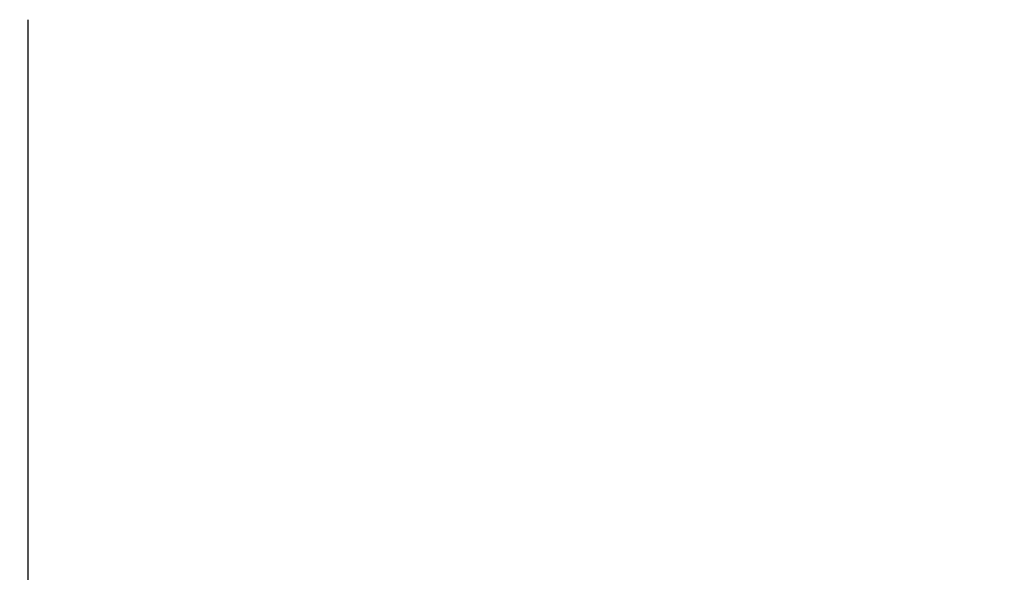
# Model space of a CAD drawing. Header units: millimetres. Extents: x 4385 to 11928, y 17253 to 36963.
# Tile 179 of 256: x 5949.98 to 5952.5, y 18701.08 to 18702.5. Entities that reach past the tile are written whole.
import ezdxf

# ---------------------------------------------------------------- set-up
doc = ezdxf.new("R2010")
doc.units = ezdxf.units.MM
doc.layers.add('Геоподоснова_34179-21 от 9.08.21$0$Координатные кресты', color=7, linetype='Continuous', lineweight=25)

# ---------------------------------------------------------------- blocks, each defined once
blk = doc.blocks.new('Геоподоснова_34179-21 от 9.08.21$0$KREST_42')
at = {"layer": 'Геоподоснова_34179-21 от 9.08.21$0$Координатные кресты', "color": 7, "linetype": 'Continuous', "lineweight": 25}
for p, q in [((0, -2.5), (0, 2.5)), ((-2.5, 0), (2.5, 0))]:
    blk.add_line(p, q, dxfattribs=at)
blk = doc.blocks.new('Геоподоснова_34179-21 от 9.08.21')
at = {"layer": 'Геоподоснова_34179-21 от 9.08.21$0$Координатные кресты', "color": 7, "linetype": 'Continuous', "lineweight": 25}
blk.add_blockref('Геоподоснова_34179-21 от 9.08.21$0$KREST_42', (5950, 18700), dxfattribs=at)

msp = doc.modelspace()

# ---------------------------------------------------------------- block references
msp.add_blockref('Геоподоснова_34179-21 от 9.08.21', (0, 0))

doc.saveas('drawing.dxf')
